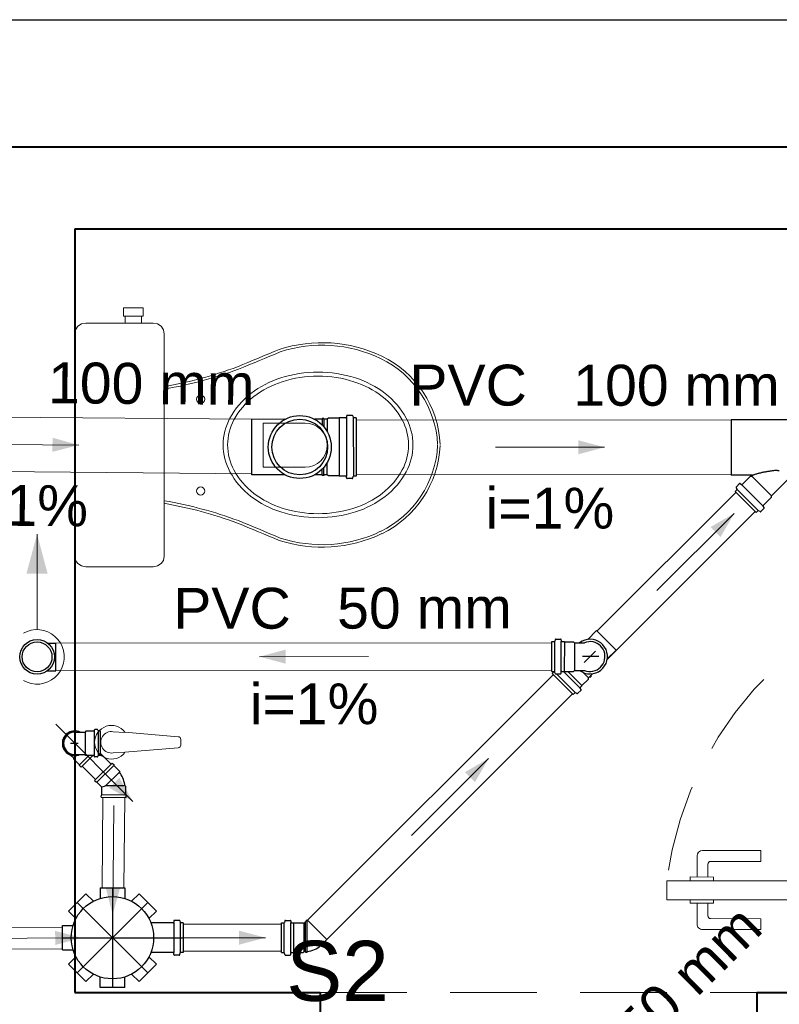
# Model space of a CAD drawing. Header units: millimetres. Extents: x 53 to 3943, y 29 to 3483.
# Tile 39 of 52: x 3870.58 to 3873.36, y 3467.32 to 3470.93. Entities that reach past the tile are written whole.
import ezdxf

# ---------------------------------------------------------------- set-up
doc = ezdxf.new("R2010")
doc.units = ezdxf.units.MM
doc.header["$MEASUREMENT"] = 0
doc.linetypes.add('DASHDOT', pattern=[2.54, 1.27, -0.635, 0, -0.635])
doc.linetypes.add('HIDDEN2', pattern=[0.47625, 0.3175, -0.15875])
for name, color, linetype, lineweight in [('CV-Condutos', 1, 'Continuous', 5), ('CV-Sentido conduto', 9, 'Continuous', 5), ('CV-Textos conduto', 7, 'Continuous', 5), ('DI-Detalhes', 1, 'Continuous', 30), ('MB_ALVENARIA', 7, 'Continuous', 40), ('MB_ESQUADRIA', 7, 'Continuous', 5), ('MB_MOBILIÁRIO', 8, 'Continuous', 13), ('Textos', 7, 'Continuous', 5), ('TQ-Condutos', 3, 'Continuous', 5), ('TQ-Sentido conduto', 9, 'Continuous', 5), ('TQ-Textos conduto', 7, 'Continuous', 5)]:
    doc.layers.add(name, color=color, linetype=linetype, lineweight=lineweight)
doc.layers.add('Simbolos', color=5, linetype='Continuous')
doc.layers.add('Simbolos_int', color=2, linetype='Continuous')
doc.styles.add('Arial', font='txt')

msp = doc.modelspace()

# ---------------------------------------------------------------- hatches: boundary and pattern name
at = {"layer": 'CV-Condutos', "linetype": 'Continuous'}
msp.add_hatch(color=256, dxfattribs=at).paths.add_polyline_path([(3870.642, 3469.0463), (3870.6031, 3468.9014), (3870.6808, 3468.9014)])
at = {"layer": 'CV-Sentido conduto', "linetype": 'Continuous'}
msp.add_hatch(color=256, dxfattribs=at).paths.add_polyline_path([(3871.4572, 3468.597), (3871.5538, 3468.5712), (3871.5538, 3468.623)])
at = {"layer": 'TQ-Sentido conduto', "linetype": 'Continuous'}
for points in [[(3870.7951, 3469.373), (3870.6988, 3469.3997), (3870.6983, 3469.348)], [(3872.7223, 3469.3647), (3872.6257, 3469.3906), (3872.6257, 3469.3389)], [(3873.1976, 3469.1224), (3873.1109, 3469.0724), (3873.1475, 3469.0358)], [(3872.2974, 3468.2238), (3872.2107, 3468.1739), (3872.2473, 3468.1372)], [(3870.9934, 3468.0663), (3870.9434, 3468.1529), (3870.9068, 3468.1163)], [(3870.9192, 3467.6514), (3870.946, 3467.7478), (3870.8942, 3467.7482)], [(3870.805, 3467.5662), (3870.7083, 3467.5916), (3870.7086, 3467.5399)], [(3871.4788, 3467.5668), (3871.3823, 3467.5927), (3871.3823, 3467.541)]]:
    msp.add_hatch(color=256, dxfattribs=at).paths.add_polyline_path(points)

# ---------------------------------------------------------------- linework, layer by layer
at = {"layer": 'CV-Condutos'}
for p, q in [((3872.5294, 3468.648), (3870.7106, 3468.6464)), ((3872.5293, 3468.548), (3870.7106, 3468.5464))]:
    msp.add_line(p, q, dxfattribs=at)
for points in [[(3870.642, 3468.6963), (3870.642, 3469.0463)], [(3870.592, 3468.5097), (3870.6059, 3468.503), (3870.6208, 3468.4986), (3870.6361, 3468.4965), (3870.6516, 3468.4968), (3870.6669, 3468.4995), (3870.6816, 3468.5045), (3870.6953, 3468.5117), (3870.7077, 3468.521), (3870.7186, 3468.532), (3870.7276, 3468.5446), (3870.7345, 3468.5585), (3870.7393, 3468.5732), (3870.7417, 3468.5885), (3870.7417, 3468.604), (3870.7393, 3468.6194), (3870.7345, 3468.6341), (3870.7276, 3468.648), (3870.7186, 3468.6606), (3870.7077, 3468.6716), (3870.6953, 3468.6809), (3870.6816, 3468.6881), (3870.6669, 3468.6931), (3870.6516, 3468.6958), (3870.6361, 3468.6961), (3870.6208, 3468.694), (3870.6059, 3468.6896), (3870.592, 3468.6829)]]:
    msp.add_lwpolyline(points, dxfattribs=at)
at = {"layer": 'CV-Sentido conduto'}
msp.add_lwpolyline([(3871.8572, 3468.5974), (3871.4572, 3468.597)], dxfattribs=at)
at = {"layer": 'DI-Detalhes'}
msp.add_lwpolyline([(3866.2815, 3470.9324), (3877.2057, 3470.9324), (3877.2057, 3467.2221), (3866.2815, 3467.2221), (3866.2815, 3470.9324)], dxfattribs=at)
at = {"layer": 'MB_ALVENARIA'}
for points in [[(3868.6803, 3470.4657), (3874.1803, 3470.4657)], [(3870.7803, 3470.1657), (3874.1803, 3470.1657)], [(3870.7803, 3470.1657), (3870.7803, 3467.3657)], [(3870.7803, 3467.3657), (3871.6803, 3467.3657)], [(3871.6803, 3467.3657), (3871.6803, 3467.0657)], [(3873.2803, 3467.3657), (3874.1803, 3467.3657)], [(3873.2803, 3467.3657), (3873.2803, 3467.0657)]]:
    msp.add_lwpolyline(points, dxfattribs=at)
at = {"layer": 'MB_ESQUADRIA'}
for p, q in [((3873.0613, 3467.7893), (3873.0613, 3467.8665)), ((3873.0613, 3467.7893), (3873.0613, 3467.8665)), ((3873.0813, 3467.8865), (3873.2953, 3467.8864)), ((3873.0813, 3467.8865), (3873.2953, 3467.8864)), ((3873.2953, 3467.8864), (3873.2953, 3467.8464)), ((3873.2953, 3467.8864), (3873.2953, 3467.8464)), ((3873.1013, 3467.8365), (3873.1013, 3467.7892)), ((3873.1013, 3467.8365), (3873.1013, 3467.7892)), ((3873.2953, 3467.8464), (3873.1113, 3467.8465)), ((3873.2953, 3467.8464), (3873.1113, 3467.8465)), ((3873.0361, 3467.7766), (3873.0361, 3467.7893)), ((3873.0361, 3467.7893), (3873.1214, 3467.7892)), ((3873.0361, 3467.7766), (3873.0361, 3467.7893)), ((3873.0361, 3467.7893), (3873.1214, 3467.7892)), ((3873.1214, 3467.7892), (3873.1214, 3467.7765)), ((3873.1214, 3467.7892), (3873.1214, 3467.7765)), ((3873.0361, 3467.7066), (3873.0361, 3467.6939)), ((3873.0361, 3467.7066), (3873.0361, 3467.6939)), ((3873.0361, 3467.6939), (3873.1214, 3467.6938)), ((3873.0361, 3467.6939), (3873.1214, 3467.6938)), ((3873.0612, 3467.6939), (3873.0612, 3467.6166)), ((3873.0612, 3467.6939), (3873.0612, 3467.6166)), ((3873.1012, 3467.6466), (3873.1012, 3467.6938)), ((3873.1012, 3467.6466), (3873.1012, 3467.6938)), ((3873.1214, 3467.6938), (3873.1214, 3467.7065)), ((3873.1214, 3467.6938), (3873.1214, 3467.7065)), ((3873.2952, 3467.6365), (3873.1112, 3467.6366)), ((3873.2952, 3467.6365), (3873.1112, 3467.6366)), ((3873.2952, 3467.5965), (3873.2952, 3467.6365)), ((3873.2952, 3467.5965), (3873.2952, 3467.6365)), ((3873.0812, 3467.5966), (3873.2952, 3467.5965)), ((3873.0812, 3467.5966), (3873.2952, 3467.5965))]:
    msp.add_line(p, q, dxfattribs=at)
msp.add_lwpolyline([(3872.9503, 3467.7758), (3874.1503, 3467.7757), (3874.1503, 3467.7057), (3872.9503, 3467.7058), (3872.9503, 3467.7758)], dxfattribs=at)
at = {"layer": 'MB_ESQUADRIA', "linetype": 'HIDDEN2'}
msp.add_lwpolyline([(3871.6803, 3467.3657), (3873.2803, 3467.3657)], dxfattribs=at)
msp.add_arc((3874.2372, 3467.6112), 1.2974, 93.8372, 172.7117, dxfattribs=at)
msp.add_arc((3874.2372, 3467.6112), 1.2974, 93.8372, 172.7117, dxfattribs=at)
at = {"layer": 'MB_ESQUADRIA'}
for centre, radius, start, end in [((3873.0813, 3467.8665), 0.02, 89.9681, 179.9681), ((3873.0813, 3467.8665), 0.02, 89.9681, 179.9681), ((3873.1113, 3467.8365), 0.01, 89.9681, 179.9681), ((3873.1113, 3467.8365), 0.01, 89.9681, 179.9681), ((3873.1112, 3467.6466), 0.01, 179.9681, 269.9681), ((3873.1112, 3467.6466), 0.01, 179.9681, 269.9681), ((3873.0812, 3467.6166), 0.02, 179.9681, 269.9681), ((3873.0812, 3467.6166), 0.02, 179.9681, 269.9681)]:
    msp.add_arc(centre, radius, start, end, dxfattribs=at)
at = {"layer": 'MB_MOBILIÁRIO'}
for p, q in [((3870.7803, 3469.78), (3870.7803, 3468.9654)), ((3870.921, 3468.3221), (3870.9636, 3468.3188)), ((3870.9642, 3468.3205), (3871.1595, 3468.3036)), ((3871.1687, 3468.2936), (3871.1687, 3468.2727)), ((3870.9637, 3468.2475), (3871.1595, 3468.2627)), ((3870.921, 3468.2442), (3870.9637, 3468.2475))]:
    msp.add_line(p, q, dxfattribs=at)
for points in [[(3871.0308, 3469.8458), (3871.0308, 3469.8759), (3870.995, 3469.8759), (3870.9592, 3469.8759), (3870.9592, 3469.8458), (3870.965, 3469.8458), (3870.965, 3469.8201)], [(3870.965, 3469.8458), (3871.0251, 3469.8458)], [(3871.0251, 3469.8458), (3871.0251, 3469.8201)], [(3871.0308, 3469.8458), (3871.0251, 3469.8458)], [(3870.7803, 3469.78), (3870.7803, 3469.78), (3870.7832, 3469.7957), (3870.7917, 3469.8086), (3870.8046, 3469.8172), (3870.8204, 3469.8201), (3871.0681, 3469.8201), (3871.0681, 3469.8201), (3871.0838, 3469.8172), (3871.0967, 3469.8086), (3871.1053, 3469.7957), (3871.1081, 3469.78), (3871.1081, 3469.3734)], [(3871.1096, 3469.5781), (3871.1096, 3469.5781), (3871.1081, 3469.5777)], [(3871.625, 3469.4536), (3871.4704, 3469.4536), (3871.4704, 3469.372)], [(3870.7803, 3468.9654), (3870.7803, 3468.9654), (3870.7832, 3468.9496), (3870.7917, 3468.9382), (3870.8046, 3468.9296), (3870.8204, 3468.9267), (3871.0681, 3468.9267), (3871.0681, 3468.9267), (3871.0838, 3468.9296), (3871.0967, 3468.9382), (3871.1053, 3468.9496), (3871.1081, 3468.9654), (3871.1081, 3469.3734)], [(3871.625, 3469.2918), (3871.4704, 3469.2918), (3871.4704, 3469.3734)], [(3871.1096, 3469.1687), (3871.1096, 3469.1687), (3871.1081, 3469.169)]]:
    msp.add_lwpolyline(points, dxfattribs=at)
for points in [[(3871.3243, 3469.3734, -0.124451), (3871.3492, 3469.4716), (3871.3492, 3469.4716, -0.105729), (3871.4262, 3469.562), (3871.4262, 3469.562, -0.086876), (3871.5353, 3469.6189), (3871.5353, 3469.6189, -0.077041), (3871.6722, 3469.6402), (3871.6722, 3469.6402, -0.077041), (3871.8091, 3469.6189), (3871.8091, 3469.6189, -0.086876), (3871.9182, 3469.562), (3871.9182, 3469.562, -0.105729), (3871.9953, 3469.4716), (3871.9953, 3469.4716, -0.124451), (3872.0201, 3469.3734), (3872.0201, 3469.3734, -0.124451), (3871.9953, 3469.2751), (3871.9953, 3469.2751, -0.105729), (3871.9182, 3469.1847), (3871.9182, 3469.1847, -0.086876), (3871.8091, 3469.1278), (3871.8091, 3469.1278, -0.077041), (3871.6722, 3469.1066), (3871.6722, 3469.1066, -0.077041), (3871.5353, 3469.1278), (3871.5353, 3469.1278, -0.086876), (3871.4262, 3469.1847), (3871.4262, 3469.1847, -0.105729), (3871.3492, 3469.2751), (3871.3492, 3469.2751, -0.124451), (3871.3243, 3469.3734), (3871.3243, 3469.3734)], [(3871.3406, 3469.3734, -0.124451), (3871.3638, 3469.4652), (3871.3638, 3469.4652, -0.105729), (3871.4368, 3469.5509), (3871.4368, 3469.5509, -0.086876), (3871.5409, 3469.6052), (3871.5409, 3469.6052, -0.077041), (3871.6722, 3469.6255), (3871.6722, 3469.6255, -0.077041), (3871.8036, 3469.6052), (3871.8036, 3469.6052, -0.086876), (3871.9076, 3469.5509), (3871.9076, 3469.5509, -0.105729), (3871.9806, 3469.4652), (3871.9806, 3469.4652, -0.124451), (3872.0039, 3469.3734), (3872.0039, 3469.3734, -0.124451), (3871.9806, 3469.2815), (3871.9806, 3469.2815, -0.105729), (3871.9076, 3469.1959), (3871.9076, 3469.1959, -0.086876), (3871.8036, 3469.1416), (3871.8036, 3469.1416, -0.077041), (3871.6722, 3469.1212), (3871.6722, 3469.1212, -0.077041), (3871.5409, 3469.1416), (3871.5409, 3469.1416, -0.086876), (3871.4368, 3469.1959), (3871.4368, 3469.1959, -0.105729), (3871.3638, 3469.2815), (3871.3638, 3469.2815, -0.124451), (3871.3406, 3469.3734), (3871.3406, 3469.3734)]]:
    msp.add_lwpolyline(points, format="xyb", dxfattribs=at)
for centre in [(3871.242, 3469.5409), (3871.242, 3469.2044)]:
    msp.add_circle(centre, 0.015, dxfattribs=at)
for centre, radius, start, end in [((3871.6866, 3469.2384), 0.5098, 64.5542, 107.9096), ((3871.687, 3469.2458), 0.4934, 64.2375, 108.133), ((3849.303, 3522.9987), 57.726, 292.481676, 292.646204), ((3850.5006, 3520.1225), 54.6199, 292.47426, 292.64856), ((3871.7406, 3469.3568), 0.3702, 2.7919, 64.2375), ((3871.7406, 3469.3568), 0.3797, 2.7919, 64.2375), ((3870.8474, 3471.0902), 1.5251, 279.837, 290.3091), ((3870.8474, 3471.0902), 1.5346, 279.837, 290.3091), ((3871.625, 3469.3727), 0.0809, 270, 90), ((3871.7406, 3469.39), 0.3702, 295.7625, 357.2081), ((3871.7406, 3469.39), 0.3797, 295.7625, 357.2081), ((3870.8474, 3467.6566), 1.5251, 69.6909, 80.163), ((3870.8474, 3467.6566), 1.5346, 69.6909, 80.163), ((3849.303, 3415.748), 57.726, 67.353796, 67.518324), ((3850.5006, 3418.6242), 54.6199, 67.35144, 67.52574), ((3871.687, 3469.501), 0.4934, 251.867, 295.7625), ((3871.6866, 3469.5084), 0.5098, 252.0904, 295.4458), ((3870.9149, 3468.2832), 0.0618, 37.1379, 322.8621), ((3870.9149, 3468.2831), 0.0394, 81.1075, 278.8925), ((3871.1587, 3468.2936), 0.01, 0, 85.5537), ((3871.1587, 3468.2727), 0.01, 274.4463, 0)]:
    msp.add_arc(centre, radius, start, end, dxfattribs=at)
at = {"layer": 'Simbolos'}
for p, q in [((3871.5504, 3469.4673), (3871.4297, 3469.4672)), ((3871.6867, 3469.4674), (3871.6594, 3469.4674)), ((3871.6867, 3469.4674), (3871.6869, 3469.4704)), ((3871.6928, 3469.4704), (3871.6869, 3469.4704)), ((3871.6931, 3469.4674), (3871.6928, 3469.4704)), ((3871.7055, 3469.4674), (3871.6931, 3469.4674)), ((3871.7098, 3469.4718), (3871.7055, 3469.4674)), ((3871.7493, 3469.4719), (3871.7098, 3469.4718)), ((3871.7498, 3469.4724), (3871.7493, 3469.4719)), ((3871.774, 3469.4724), (3871.7498, 3469.4724)), ((3871.7764, 3469.4794), (3871.776, 3469.4742)), ((3871.7973, 3469.4812), (3871.7784, 3469.4812)), ((3871.7993, 3469.4797), (3871.8008, 3469.4739)), ((3871.8117, 3469.4724), (3871.8028, 3469.4724)), ((3871.8117, 3469.4724), (3871.8119, 3469.2594)), ((3873.4903, 3469.4656), (3873.1865, 3469.4656)), ((3873.1865, 3469.4656), (3873.1865, 3469.2624)), ((3871.5505, 3469.2641), (3871.4299, 3469.264)), ((3871.6868, 3469.2642), (3871.6596, 3469.2642)), ((3871.6868, 3469.2642), (3871.6871, 3469.2612)), ((3871.693, 3469.2612), (3871.6871, 3469.2612)), ((3871.6932, 3469.2642), (3871.693, 3469.2612)), ((3871.7056, 3469.2642), (3871.6932, 3469.2642)), ((3871.71, 3469.2598), (3871.7056, 3469.2642)), ((3871.7495, 3469.2599), (3871.71, 3469.2598)), ((3871.75, 3469.2594), (3871.7495, 3469.2599)), ((3871.7742, 3469.2594), (3871.75, 3469.2594)), ((3871.7767, 3469.2524), (3871.7762, 3469.2576)), ((3871.7976, 3469.2506), (3871.7787, 3469.2506)), ((3871.7995, 3469.2521), (3871.801, 3469.2579)), ((3871.8119, 3469.2594), (3871.803, 3469.2594)), ((3873.2615, 3469.2624), (3873.1865, 3469.2624)), ((3873.2049, 3469.2191), (3873.2173, 3469.2315)), ((3873.22, 3469.2317), (3873.224, 3469.2283)), ((3873.2267, 3469.2284), (3873.2571, 3469.2588)), ((3873.2571, 3469.2588), (3873.2627, 3469.2588)), ((3873.2627, 3469.2588), (3873.2629, 3469.259)), ((3873.3344, 3469.1871), (3873.4092, 3469.2618)), ((3873.2011, 3469.2028), (3873.2073, 3469.209)), ((3873.2785, 3469.1255), (3873.2011, 3469.2028)), ((3873.2045, 3469.2167), (3873.2076, 3469.2114)), ((3873.304, 3469.151), (3873.3344, 3469.1814)), ((3873.3344, 3469.1814), (3873.3344, 3469.1871)), ((3873.2785, 3469.1255), (3873.2847, 3469.1316)), ((3873.2924, 3469.1289), (3873.2871, 3469.132)), ((3873.2948, 3469.1292), (3873.3072, 3469.1416)), ((3873.3073, 3469.1443), (3873.3039, 3469.1483)), ((3872.6607, 3468.6605), (3872.6928, 3468.6926)), ((3872.5416, 3468.6598), (3872.54, 3468.6538)), ((3872.5435, 3468.6612), (3872.5611, 3468.6612)), ((3872.5631, 3468.6594), (3872.5635, 3468.6542)), ((3870.6804, 3468.647), (3870.7106, 3468.647)), ((3872.5293, 3468.543), (3872.5294, 3468.6524)), ((3872.5294, 3468.6524), (3872.5381, 3468.6524)), ((3872.5655, 3468.6523), (3872.5749, 3468.6523)), ((3872.5749, 3468.6523), (3872.5753, 3468.6519)), ((3872.5753, 3468.6519), (3872.6089, 3468.6519)), ((3872.6089, 3468.6519), (3872.6125, 3468.6483)), ((3872.6125, 3468.6483), (3872.6488, 3468.6483)), ((3872.7323, 3468.5888), (3872.7644, 3468.6209)), ((3870.6804, 3468.5456), (3870.7106, 3468.5456)), ((3872.6088, 3468.5433), (3872.6124, 3468.5469)), ((3872.6124, 3468.5469), (3872.6487, 3468.5469)), ((3872.5293, 3468.543), (3872.538, 3468.543)), ((3872.53, 3468.5358), (3872.5362, 3468.5419)), ((3872.6073, 3468.4584), (3872.53, 3468.5358)), ((3872.5415, 3468.5355), (3872.5399, 3468.5415)), ((3872.5434, 3468.5341), (3872.5609, 3468.534)), ((3872.5629, 3468.5359), (3872.5634, 3468.5411)), ((3872.5654, 3468.5429), (3872.5748, 3468.5429)), ((3872.5748, 3468.5429), (3872.5752, 3468.5433)), ((3872.5752, 3468.5433), (3872.6088, 3468.5433)), ((3872.6395, 3468.4911), (3872.6633, 3468.5148)), ((3872.6633, 3468.5199), (3872.678, 3468.5345)), ((3872.6633, 3468.5148), (3872.6633, 3468.5199)), ((3872.667, 3468.5236), (3872.6693, 3468.5216)), ((3872.6693, 3468.5216), (3872.6734, 3468.5258)), ((3872.6715, 3468.5281), (3872.6734, 3468.5258)), ((3872.6236, 3468.4621), (3872.636, 3468.4744)), ((3872.6362, 3468.4771), (3872.6328, 3468.4812)), ((3872.6329, 3468.4839), (3872.6395, 3468.4905)), ((3872.6395, 3468.4905), (3872.6395, 3468.4911)), ((3872.6073, 3468.4584), (3872.6135, 3468.4645)), ((3872.6212, 3468.4617), (3872.6159, 3468.4648)), ((3870.8634, 3468.3295), (3870.8538, 3468.3295)), ((3870.7803, 3468.3206), (3870.7998, 3468.3206)), ((3870.7998, 3468.3206), (3870.8184, 3468.3206)), ((3870.8213, 3468.3235), (3870.8184, 3468.3206)), ((3870.8497, 3468.3235), (3870.8213, 3468.3235)), ((3870.8519, 3468.3277), (3870.8516, 3468.3253)), ((3870.8654, 3468.328), (3870.8661, 3468.325)), ((3870.8743, 3468.3235), (3870.8681, 3468.3235)), ((3870.8743, 3468.2353), (3870.8743, 3468.3235)), ((3870.765, 3468.2364), (3870.7763, 3468.2251)), ((3870.7763, 3468.2217), (3870.7763, 3468.2251)), ((3870.7975, 3468.2005), (3870.7763, 3468.2217)), ((3870.7803, 3468.2382), (3870.7998, 3468.2382)), ((3870.7998, 3468.2382), (3870.8184, 3468.2382)), ((3870.8032, 3468.192), (3870.8465, 3468.2353)), ((3870.8213, 3468.2353), (3870.8184, 3468.2382)), ((3870.8497, 3468.2353), (3870.8213, 3468.2353)), ((3870.8519, 3468.2311), (3870.8517, 3468.2335)), ((3870.8634, 3468.2293), (3870.8538, 3468.2293)), ((3870.8653, 3468.2308), (3870.8661, 3468.2338)), ((3870.8743, 3468.2353), (3870.8681, 3468.2353)), ((3870.7976, 3468.1976), (3870.7975, 3468.2005)), ((3870.8032, 3468.192), (3870.7976, 3468.1976)), ((3870.8527, 3468.1433), (3870.9178, 3468.2071)), ((3870.9178, 3468.2071), (3870.9234, 3468.2014)), ((3870.9234, 3468.2014), (3870.9233, 3468.1986)), ((3870.9233, 3468.1986), (3870.9443, 3468.1772)), ((3870.9443, 3468.1772), (3870.9443, 3468.1738)), ((3870.8527, 3468.1433), (3870.8583, 3468.1376)), ((3870.8583, 3468.1376), (3870.8611, 3468.1375)), ((3870.8611, 3468.1375), (3870.88, 3468.1183)), ((3870.8797, 3468.0914), (3870.88, 3468.1183)), ((3870.9672, 3468.1205), (3870.9648, 3468.123)), ((3870.9669, 3468.0906), (3870.9672, 3468.1205)), ((3870.8776, 3468.0814), (3870.8777, 3468.0894)), ((3870.8776, 3468.0814), (3870.9688, 3468.0805)), ((3870.8777, 3468.0894), (3870.8797, 3468.0914)), ((3870.9689, 3468.0885), (3870.9669, 3468.0906)), ((3870.9688, 3468.0805), (3870.9689, 3468.0885)), ((3870.7572, 3467.6644), (3870.8209, 3467.7281)), ((3870.8209, 3467.7281), (3870.8483, 3467.7006)), ((3870.8734, 3467.7498), (3870.8734, 3467.711)), ((3870.8734, 3467.7498), (3870.9634, 3467.7498)), ((3870.9634, 3467.7498), (3870.9634, 3467.711)), ((3871.016, 3467.7281), (3870.9885, 3467.7006)), ((3871.016, 3467.7281), (3871.0797, 3467.6644)), ((3870.7572, 3467.6644), (3870.7847, 3467.6369)), ((3871.0797, 3467.6644), (3871.0522, 3467.6369)), ((3870.7354, 3467.5218), (3870.7354, 3467.6118)), ((3870.7354, 3467.6118), (3870.7743, 3467.6118)), ((3871.1413, 3467.6215), (3871.0592, 3467.6215)), ((3871.1438, 3467.6286), (3871.1433, 3467.6234)), ((3871.1633, 3467.6304), (3871.1458, 3467.6304)), ((3871.1652, 3467.629), (3871.1668, 3467.623)), ((3871.1774, 3467.6215), (3871.1687, 3467.6215)), ((3871.1774, 3467.6215), (3871.1774, 3467.5121)), ((3871.538, 3467.5121), (3871.538, 3467.6215)), ((3871.538, 3467.6215), (3871.5467, 3467.6215)), ((3871.5503, 3467.629), (3871.5487, 3467.623)), ((3871.5522, 3467.6304), (3871.5697, 3467.6304)), ((3871.5717, 3467.6286), (3871.5722, 3467.6234)), ((3871.5742, 3467.6215), (3871.5835, 3467.6215)), ((3871.5835, 3467.6215), (3871.5839, 3467.6211)), ((3871.5839, 3467.6211), (3871.6175, 3467.6211)), ((3871.6175, 3467.6211), (3871.6183, 3467.6204)), ((3871.6211, 3467.6204), (3871.6325, 3467.6318)), ((3871.6866, 3467.5425), (3871.7042, 3467.5601)), ((3870.7354, 3467.5218), (3870.7743, 3467.5218)), ((3871.1413, 3467.5121), (3871.0592, 3467.5121)), ((3871.1438, 3467.5051), (3871.1433, 3467.5103)), ((3871.1633, 3467.5032), (3871.1458, 3467.5032)), ((3871.1652, 3467.5047), (3871.1668, 3467.5107)), ((3871.1774, 3467.5121), (3871.1687, 3467.5121)), ((3871.538, 3467.5121), (3871.5467, 3467.5121)), ((3871.5503, 3467.5047), (3871.5487, 3467.5107)), ((3871.5522, 3467.5032), (3871.5697, 3467.5032)), ((3871.5717, 3467.5051), (3871.5722, 3467.5103)), ((3871.5742, 3467.5121), (3871.5835, 3467.5121)), ((3871.5835, 3467.5121), (3871.5839, 3467.5125)), ((3871.5839, 3467.5125), (3871.6175, 3467.5125)), ((3871.6175, 3467.5125), (3871.6211, 3467.5161)), ((3871.6211, 3467.5161), (3871.6263, 3467.5161)), ((3871.6263, 3467.5161), (3871.6266, 3467.5131)), ((3871.6266, 3467.5131), (3871.6325, 3467.5131)), ((3871.6327, 3467.5161), (3871.6325, 3467.5131)), ((3870.7572, 3467.4693), (3870.7847, 3467.4967)), ((3870.8209, 3467.4056), (3870.7572, 3467.4693)), ((3871.0797, 3467.4693), (3871.016, 3467.4056)), ((3871.0797, 3467.4693), (3871.0522, 3467.4967)), ((3870.8209, 3467.4056), (3870.8483, 3467.4331)), ((3871.016, 3467.4056), (3870.9885, 3467.4331)), ((3870.8734, 3467.3838), (3870.8734, 3467.4227)), ((3870.9634, 3467.3838), (3870.9634, 3467.4227)), ((3870.9634, 3467.3838), (3870.8734, 3467.3838))]:
    msp.add_line(p, q, dxfattribs=at)
for points in [[(3871.774, 3469.4724), (3871.7743, 3469.4724), (3871.7747, 3469.4725), (3871.775, 3469.4726), (3871.7752, 3469.4728), (3871.7755, 3469.473), (3871.7757, 3469.4733), (3871.7758, 3469.4736), (3871.7759, 3469.4739), (3871.776, 3469.4742)], [(3871.7784, 3469.4812), (3871.7781, 3469.4812), (3871.7778, 3469.4811), (3871.7775, 3469.4809), (3871.7772, 3469.4808), (3871.777, 3469.4805), (3871.7768, 3469.4803), (3871.7766, 3469.48), (3871.7765, 3469.4797), (3871.7764, 3469.4794)], [(3871.7993, 3469.4797), (3871.7992, 3469.48), (3871.799, 3469.4803), (3871.7989, 3469.4805), (3871.7987, 3469.4807), (3871.7984, 3469.4809), (3871.7982, 3469.481), (3871.7979, 3469.4811), (3871.7976, 3469.4812), (3871.7973, 3469.4812)], [(3871.8009, 3469.4739), (3871.801, 3469.4736), (3871.8011, 3469.4734), (3871.8013, 3469.4731), (3871.8015, 3469.4729), (3871.8017, 3469.4727), (3871.8019, 3469.4726), (3871.8022, 3469.4725), (3871.8025, 3469.4724), (3871.8028, 3469.4724)], [(3871.7762, 3469.2576), (3871.7761, 3469.2579), (3871.776, 3469.2582), (3871.7759, 3469.2585), (3871.7757, 3469.2587), (3871.7754, 3469.259), (3871.7752, 3469.2591), (3871.7749, 3469.2593), (3871.7745, 3469.2594), (3871.7742, 3469.2594)], [(3871.7767, 3469.2524), (3871.7767, 3469.2521), (3871.7768, 3469.2518), (3871.777, 3469.2515), (3871.7772, 3469.2512), (3871.7774, 3469.251), (3871.7777, 3469.2508), (3871.778, 3469.2507), (3871.7783, 3469.2506), (3871.7787, 3469.2506)], [(3871.7976, 3469.2506), (3871.7978, 3469.2506), (3871.7981, 3469.2507), (3871.7984, 3469.2508), (3871.7987, 3469.2509), (3871.7989, 3469.2511), (3871.7991, 3469.2513), (3871.7993, 3469.2516), (3871.7994, 3469.2518), (3871.7995, 3469.2521)], [(3871.803, 3469.2594), (3871.8027, 3469.2594), (3871.8024, 3469.2593), (3871.8021, 3469.2592), (3871.8019, 3469.2591), (3871.8017, 3469.2589), (3871.8015, 3469.2587), (3871.8013, 3469.2585), (3871.8012, 3469.2582), (3871.8011, 3469.2579)], [(3873.22, 3469.2317), (3873.2197, 3469.2318), (3873.2194, 3469.232), (3873.2191, 3469.2321), (3873.2187, 3469.2321), (3873.2184, 3469.2321), (3873.2181, 3469.232), (3873.2178, 3469.2319), (3873.2175, 3469.2318), (3873.2173, 3469.2315)], [(3873.263, 3469.259), (3873.2631, 3469.2592), (3873.2633, 3469.2594), (3873.2634, 3469.2596), (3873.2635, 3469.2599), (3873.2635, 3469.2601), (3873.2635, 3469.2604), (3873.2635, 3469.2607), (3873.2635, 3469.2609), (3873.2634, 3469.2612), (3873.2633, 3469.2614), (3873.2631, 3469.2616), (3873.263, 3469.2618), (3873.2628, 3469.262), (3873.2625, 3469.2621), (3873.2623, 3469.2623), (3873.2621, 3469.2623), (3873.2618, 3469.2624), (3873.2615, 3469.2624)], [(3873.2049, 3469.2191), (3873.2047, 3469.2189), (3873.2045, 3469.2187), (3873.2044, 3469.2184), (3873.2043, 3469.2181), (3873.2043, 3469.2178), (3873.2043, 3469.2176), (3873.2043, 3469.2173), (3873.2044, 3469.217), (3873.2046, 3469.2167)], [(3873.2073, 3469.209), (3873.2075, 3469.2092), (3873.2076, 3469.2095), (3873.2078, 3469.2097), (3873.2078, 3469.21), (3873.2079, 3469.2103), (3873.2079, 3469.2106), (3873.2078, 3469.2109), (3873.2077, 3469.2111), (3873.2076, 3469.2114)], [(3873.224, 3469.2283), (3873.2243, 3469.2281), (3873.2246, 3469.2279), (3873.2249, 3469.2278), (3873.2252, 3469.2278), (3873.2255, 3469.2278), (3873.2259, 3469.2279), (3873.2262, 3469.228), (3873.2264, 3469.2282), (3873.2267, 3469.2284)], [(3873.2871, 3469.132), (3873.2868, 3469.1321), (3873.2865, 3469.1322), (3873.2862, 3469.1322), (3873.2859, 3469.1322), (3873.2857, 3469.1322), (3873.2854, 3469.1321), (3873.2851, 3469.132), (3873.2849, 3469.1318), (3873.2847, 3469.1316)], [(3873.2924, 3469.1289), (3873.2926, 3469.1288), (3873.2929, 3469.1287), (3873.2932, 3469.1286), (3873.2935, 3469.1286), (3873.2938, 3469.1287), (3873.2941, 3469.1287), (3873.2943, 3469.1289), (3873.2946, 3469.129), (3873.2948, 3469.1292)], [(3873.3041, 3469.151), (3873.3038, 3469.1508), (3873.3037, 3469.1505), (3873.3035, 3469.1502), (3873.3035, 3469.1499), (3873.3035, 3469.1495), (3873.3035, 3469.1492), (3873.3036, 3469.1489), (3873.3037, 3469.1486), (3873.3039, 3469.1483)], [(3873.3072, 3469.1416), (3873.3074, 3469.1418), (3873.3076, 3469.1421), (3873.3077, 3469.1424), (3873.3078, 3469.1428), (3873.3078, 3469.1431), (3873.3077, 3469.1434), (3873.3077, 3469.1437), (3873.3075, 3469.144), (3873.3073, 3469.1443)], [(3872.5381, 3468.6524), (3872.5384, 3468.6524), (3872.5386, 3468.6524), (3872.5389, 3468.6526), (3872.5392, 3468.6527), (3872.5394, 3468.6529), (3872.5396, 3468.6531), (3872.5398, 3468.6533), (3872.5399, 3468.6536), (3872.54, 3468.6538)], [(3872.5435, 3468.6613), (3872.5432, 3468.6612), (3872.543, 3468.6612), (3872.5427, 3468.6611), (3872.5424, 3468.6609), (3872.5422, 3468.6607), (3872.542, 3468.6605), (3872.5418, 3468.6603), (3872.5417, 3468.66), (3872.5416, 3468.6598)], [(3872.5631, 3468.6594), (3872.563, 3468.6597), (3872.5629, 3468.66), (3872.5627, 3468.6603), (3872.5625, 3468.6606), (3872.5623, 3468.6608), (3872.562, 3468.661), (3872.5617, 3468.6611), (3872.5614, 3468.6612), (3872.5611, 3468.6612)], [(3872.5635, 3468.6542), (3872.5636, 3468.6538), (3872.5637, 3468.6535), (3872.5638, 3468.6532), (3872.564, 3468.653), (3872.5643, 3468.6527), (3872.5645, 3468.6526), (3872.5648, 3468.6524), (3872.5652, 3468.6524), (3872.5655, 3468.6523)], [(3872.6488, 3468.5469), (3872.6563, 3468.5444), (3872.6641, 3468.5431), (3872.672, 3468.5429), (3872.6799, 3468.5439), (3872.6875, 3468.546), (3872.6948, 3468.5491), (3872.7015, 3468.5533), (3872.7075, 3468.5584), (3872.7128, 3468.5643), (3872.7171, 3468.5709), (3872.7205, 3468.5781), (3872.7227, 3468.5857), (3872.7239, 3468.5935), (3872.7239, 3468.6015), (3872.7228, 3468.6093), (3872.7205, 3468.6169), (3872.7172, 3468.6241), (3872.7128, 3468.6307), (3872.7076, 3468.6366), (3872.7016, 3468.6417), (3872.6948, 3468.6459), (3872.6876, 3468.6491), (3872.68, 3468.6512), (3872.6721, 3468.6522), (3872.6642, 3468.652), (3872.6564, 3468.6507), (3872.6488, 3468.6483)], [(3872.5362, 3468.5419), (3872.5363, 3468.542), (3872.5364, 3468.5421), (3872.5364, 3468.5422), (3872.5365, 3468.5423), (3872.5366, 3468.5425), (3872.5366, 3468.5426), (3872.5367, 3468.5427), (3872.5367, 3468.5428), (3872.5367, 3468.543)], [(3872.5399, 3468.5415), (3872.5398, 3468.5417), (3872.5397, 3468.542), (3872.5395, 3468.5422), (3872.5393, 3468.5424), (3872.5391, 3468.5426), (3872.5388, 3468.5428), (3872.5385, 3468.5429), (3872.5383, 3468.5429), (3872.538, 3468.5429)], [(3872.5415, 3468.5355), (3872.5416, 3468.5353), (3872.5417, 3468.535), (3872.5419, 3468.5348), (3872.5421, 3468.5346), (3872.5423, 3468.5344), (3872.5426, 3468.5342), (3872.5429, 3468.5341), (3872.5431, 3468.5341), (3872.5434, 3468.534)], [(3872.5609, 3468.534), (3872.5613, 3468.5341), (3872.5616, 3468.5342), (3872.5619, 3468.5343), (3872.5622, 3468.5345), (3872.5624, 3468.5347), (3872.5626, 3468.5349), (3872.5628, 3468.5352), (3872.5629, 3468.5355), (3872.5629, 3468.5359)], [(3872.5654, 3468.5429), (3872.5651, 3468.5429), (3872.5647, 3468.5428), (3872.5644, 3468.5427), (3872.5642, 3468.5425), (3872.5639, 3468.5423), (3872.5637, 3468.542), (3872.5636, 3468.5417), (3872.5635, 3468.5414), (3872.5634, 3468.5411)], [(3872.6329, 3468.4839), (3872.6327, 3468.4836), (3872.6325, 3468.4834), (3872.6324, 3468.4831), (3872.6323, 3468.4827), (3872.6323, 3468.4824), (3872.6324, 3468.4821), (3872.6324, 3468.4818), (3872.6326, 3468.4815), (3872.6328, 3468.4812)], [(3872.636, 3468.4744), (3872.6362, 3468.4747), (3872.6364, 3468.475), (3872.6365, 3468.4753), (3872.6366, 3468.4756), (3872.6366, 3468.4759), (3872.6366, 3468.4763), (3872.6365, 3468.4766), (3872.6363, 3468.4769), (3872.6362, 3468.4771)], [(3872.6159, 3468.4648), (3872.6156, 3468.465), (3872.6154, 3468.465), (3872.6151, 3468.4651), (3872.6148, 3468.4651), (3872.6145, 3468.4651), (3872.6142, 3468.465), (3872.6139, 3468.4649), (3872.6137, 3468.4647), (3872.6135, 3468.4645)], [(3872.6212, 3468.4618), (3872.6215, 3468.4616), (3872.6218, 3468.4615), (3872.622, 3468.4615), (3872.6223, 3468.4615), (3872.6226, 3468.4615), (3872.6229, 3468.4616), (3872.6232, 3468.4617), (3872.6234, 3468.4619), (3872.6236, 3468.4621)], [(3870.8538, 3468.3295), (3870.8535, 3468.3295), (3870.8532, 3468.3294), (3870.8529, 3468.3293), (3870.8526, 3468.3291), (3870.8524, 3468.3289), (3870.8522, 3468.3286), (3870.852, 3468.3283), (3870.8519, 3468.328), (3870.8519, 3468.3277)], [(3870.8653, 3468.328), (3870.8652, 3468.3283), (3870.8651, 3468.3285), (3870.8649, 3468.3288), (3870.8647, 3468.329), (3870.8645, 3468.3292), (3870.8642, 3468.3293), (3870.864, 3468.3294), (3870.8637, 3468.3295), (3870.8634, 3468.3295)], [(3870.7803, 3468.3206), (3870.7731, 3468.3199), (3870.7662, 3468.3181), (3870.7597, 3468.3151), (3870.7538, 3468.3109), (3870.7488, 3468.3059), (3870.7446, 3468.3), (3870.7416, 3468.2935), (3870.7397, 3468.2865), (3870.7391, 3468.2794), (3870.7397, 3468.2722), (3870.7416, 3468.2653), (3870.7446, 3468.2588), (3870.7488, 3468.2529), (3870.7538, 3468.2479), (3870.7597, 3468.2437), (3870.7662, 3468.2407), (3870.7731, 3468.2389), (3870.7803, 3468.2382)], [(3870.8497, 3468.3235), (3870.85, 3468.3235), (3870.8503, 3468.3236), (3870.8506, 3468.3237), (3870.8509, 3468.3239), (3870.8511, 3468.3241), (3870.8513, 3468.3244), (3870.8515, 3468.3247), (3870.8516, 3468.325), (3870.8517, 3468.3253)], [(3870.8662, 3468.325), (3870.8662, 3468.3247), (3870.8664, 3468.3245), (3870.8666, 3468.3242), (3870.8668, 3468.324), (3870.867, 3468.3238), (3870.8672, 3468.3237), (3870.8675, 3468.3236), (3870.8678, 3468.3235), (3870.8681, 3468.3235)], [(3870.8517, 3468.2335), (3870.8516, 3468.2338), (3870.8515, 3468.2341), (3870.8513, 3468.2344), (3870.8511, 3468.2347), (3870.8509, 3468.2349), (3870.8506, 3468.2351), (3870.8503, 3468.2352), (3870.85, 3468.2353), (3870.8497, 3468.2353)], [(3870.8519, 3468.2311), (3870.8519, 3468.2308), (3870.852, 3468.2305), (3870.8522, 3468.2302), (3870.8524, 3468.2299), (3870.8526, 3468.2297), (3870.8529, 3468.2295), (3870.8532, 3468.2294), (3870.8535, 3468.2293), (3870.8538, 3468.2293)], [(3870.8634, 3468.2293), (3870.8637, 3468.2293), (3870.864, 3468.2294), (3870.8642, 3468.2295), (3870.8645, 3468.2296), (3870.8647, 3468.2298), (3870.8649, 3468.23), (3870.8651, 3468.2303), (3870.8652, 3468.2305), (3870.8653, 3468.2308)], [(3870.8681, 3468.2353), (3870.8678, 3468.2353), (3870.8675, 3468.2352), (3870.8672, 3468.2351), (3870.867, 3468.235), (3870.8668, 3468.2348), (3870.8666, 3468.2346), (3870.8664, 3468.2343), (3870.8662, 3468.2341), (3870.8662, 3468.2338)], [(3870.9648, 3468.123), (3870.9638, 3468.129), (3870.9624, 3468.135), (3870.9607, 3468.1409), (3870.9587, 3468.1467), (3870.9564, 3468.1524), (3870.9538, 3468.158), (3870.9509, 3468.1634), (3870.9478, 3468.1687), (3870.9443, 3468.1738)], [(3871.1413, 3467.6215), (3871.1416, 3467.6216), (3871.1419, 3467.6216), (3871.1422, 3467.6218), (3871.1425, 3467.622), (3871.1428, 3467.6222), (3871.143, 3467.6224), (3871.1431, 3467.6227), (3871.1432, 3467.623), (3871.1433, 3467.6234)], [(3871.1458, 3467.6304), (3871.1454, 3467.6304), (3871.1451, 3467.6303), (3871.1448, 3467.6302), (3871.1445, 3467.63), (3871.1443, 3467.6298), (3871.1441, 3467.6295), (3871.1439, 3467.6292), (3871.1438, 3467.6289), (3871.1438, 3467.6286)], [(3871.1652, 3467.629), (3871.1651, 3467.6292), (3871.165, 3467.6295), (3871.1648, 3467.6297), (3871.1646, 3467.6299), (3871.1644, 3467.6301), (3871.1641, 3467.6303), (3871.1639, 3467.6304), (3871.1636, 3467.6304), (3871.1633, 3467.6304)], [(3871.1668, 3467.623), (3871.1669, 3467.6227), (3871.167, 3467.6225), (3871.1672, 3467.6223), (3871.1674, 3467.622), (3871.1676, 3467.6219), (3871.1679, 3467.6217), (3871.1682, 3467.6216), (3871.1685, 3467.6216), (3871.1687, 3467.6215)], [(3871.5467, 3467.6215), (3871.547, 3467.6216), (3871.5473, 3467.6216), (3871.5476, 3467.6217), (3871.5478, 3467.6219), (3871.5481, 3467.622), (3871.5483, 3467.6223), (3871.5485, 3467.6225), (3871.5486, 3467.6227), (3871.5487, 3467.623)], [(3871.5522, 3467.6304), (3871.5519, 3467.6304), (3871.5516, 3467.6304), (3871.5514, 3467.6303), (3871.5511, 3467.6301), (3871.5509, 3467.6299), (3871.5507, 3467.6297), (3871.5505, 3467.6295), (3871.5504, 3467.6292), (3871.5503, 3467.629)], [(3871.5717, 3467.6286), (3871.5717, 3467.6289), (3871.5716, 3467.6292), (3871.5714, 3467.6295), (3871.5712, 3467.6298), (3871.571, 3467.63), (3871.5707, 3467.6302), (3871.5704, 3467.6303), (3871.5701, 3467.6304), (3871.5697, 3467.6304)], [(3871.5722, 3467.6234), (3871.5723, 3467.623), (3871.5724, 3467.6227), (3871.5725, 3467.6224), (3871.5727, 3467.6222), (3871.573, 3467.622), (3871.5732, 3467.6218), (3871.5735, 3467.6216), (3871.5739, 3467.6216), (3871.5742, 3467.6215)], [(3871.6183, 3467.6204), (3871.6185, 3467.6202), (3871.6188, 3467.62), (3871.6192, 3467.6199), (3871.6195, 3467.6198), (3871.6199, 3467.6198), (3871.6202, 3467.6199), (3871.6205, 3467.62), (3871.6208, 3467.6202), (3871.6211, 3467.6204)], [(3871.6327, 3467.5161), (3871.6394, 3467.5173), (3871.646, 3467.5189), (3871.6525, 3467.521), (3871.6588, 3467.5235), (3871.6649, 3467.5265), (3871.6707, 3467.5299), (3871.6763, 3467.5337), (3871.6816, 3467.5379), (3871.6866, 3467.5425)], [(3871.1433, 3467.5103), (3871.1432, 3467.5106), (3871.1431, 3467.5109), (3871.143, 3467.5112), (3871.1428, 3467.5115), (3871.1425, 3467.5117), (3871.1422, 3467.5119), (3871.1419, 3467.512), (3871.1416, 3467.5121), (3871.1413, 3467.5121)], [(3871.1438, 3467.5051), (3871.1438, 3467.5047), (3871.1439, 3467.5044), (3871.1441, 3467.5041), (3871.1443, 3467.5039), (3871.1445, 3467.5037), (3871.1448, 3467.5035), (3871.1451, 3467.5033), (3871.1454, 3467.5033), (3871.1458, 3467.5032)], [(3871.1633, 3467.5032), (3871.1636, 3467.5033), (3871.1639, 3467.5033), (3871.1641, 3467.5034), (3871.1644, 3467.5036), (3871.1646, 3467.5037), (3871.1648, 3467.504), (3871.165, 3467.5042), (3871.1651, 3467.5044), (3871.1652, 3467.5047)], [(3871.1687, 3467.5121), (3871.1685, 3467.5121), (3871.1682, 3467.5121), (3871.1679, 3467.512), (3871.1676, 3467.5118), (3871.1674, 3467.5116), (3871.1672, 3467.5114), (3871.167, 3467.5112), (3871.1669, 3467.5109), (3871.1668, 3467.5107)], [(3871.5487, 3467.5107), (3871.5486, 3467.5109), (3871.5485, 3467.5112), (3871.5483, 3467.5114), (3871.5481, 3467.5116), (3871.5478, 3467.5118), (3871.5476, 3467.512), (3871.5473, 3467.5121), (3871.547, 3467.5121), (3871.5467, 3467.5121)], [(3871.5503, 3467.5047), (3871.5504, 3467.5044), (3871.5505, 3467.5042), (3871.5507, 3467.504), (3871.5509, 3467.5037), (3871.5511, 3467.5036), (3871.5514, 3467.5034), (3871.5516, 3467.5033), (3871.5519, 3467.5033), (3871.5522, 3467.5032)], [(3871.5697, 3467.5032), (3871.5701, 3467.5033), (3871.5704, 3467.5033), (3871.5707, 3467.5035), (3871.571, 3467.5037), (3871.5712, 3467.5039), (3871.5714, 3467.5041), (3871.5716, 3467.5044), (3871.5717, 3467.5047), (3871.5717, 3467.5051)], [(3871.5742, 3467.5121), (3871.5739, 3467.5121), (3871.5735, 3467.512), (3871.5732, 3467.5119), (3871.573, 3467.5117), (3871.5727, 3467.5115), (3871.5725, 3467.5112), (3871.5724, 3467.5109), (3871.5723, 3467.5106), (3871.5722, 3467.5103)]]:
    msp.add_lwpolyline(points, dxfattribs=at)
for centre, radius in [((3871.605, 3469.3657), 0.1153), ((3870.642, 3468.5963), 0.0636), ((3870.9184, 3467.5668), 0.151)]:
    msp.add_circle(centre, radius, dxfattribs=at)
at = {"layer": 'Simbolos_int'}
for p, q in [((3871.4299, 3469.264), (3871.4297, 3469.4672)), ((3871.6867, 3469.4674), (3871.6867, 3469.4471)), ((3871.6931, 3469.4674), (3871.6931, 3469.4401)), ((3871.7055, 3469.4674), (3871.7055, 3469.4222)), ((3871.7493, 3469.4719), (3871.7495, 3469.2599)), ((3871.7758, 3469.4724), (3871.776, 3469.2594)), ((3871.8012, 3469.4724), (3871.8014, 3469.2594)), ((3871.7056, 3469.2642), (3871.7056, 3469.3094)), ((3871.6868, 3469.2642), (3871.6868, 3469.2845)), ((3871.6932, 3469.2642), (3871.6932, 3469.2915)), ((3873.2627, 3469.2588), (3873.3344, 3469.1871)), ((3873.2857, 3469.1327), (3873.2084, 3469.2101)), ((3873.3028, 3469.1497), (3873.2254, 3469.2271)), ((3872.7644, 3468.6209), (3872.6928, 3468.6926)), ((3870.7106, 3468.5456), (3870.7106, 3468.647)), ((3872.5395, 3468.543), (3872.5396, 3468.6524)), ((3872.5636, 3468.5429), (3872.5637, 3468.6523)), ((3872.5749, 3468.6523), (3872.5748, 3468.5429)), ((3872.6125, 3468.6483), (3872.6124, 3468.5469)), ((3872.7018, 3468.5981), (3872.6411, 3468.5982)), ((3872.6885, 3468.6167), (3872.6472, 3468.5754)), ((3872.5403, 3468.54), (3872.5373, 3468.543)), ((3872.6146, 3468.4656), (3872.5462, 3468.534)), ((3872.6316, 3468.4826), (3872.5714, 3468.5429)), ((3872.6395, 3468.4911), (3872.5874, 3468.5433)), ((3872.6633, 3468.5199), (3872.6441, 3468.5392)), ((3870.7803, 3468.2628), (3870.7803, 3468.2971)), ((3870.8184, 3468.3206), (3870.8184, 3468.2382)), ((3870.8515, 3468.3235), (3870.8515, 3468.2353)), ((3870.8666, 3468.3235), (3870.8666, 3468.2353)), ((3870.7642, 3468.2794), (3870.7932, 3468.2794)), ((3870.7763, 3468.2251), (3870.7853, 3468.2341)), ((3870.7975, 3468.2005), (3870.8323, 3468.2353)), ((3870.9233, 3468.1986), (3870.8611, 3468.1375)), ((3870.8932, 3468.1236), (3870.9443, 3468.1738)), ((3870.8874, 3468.1213), (3870.88, 3468.1183)), ((3870.8932, 3468.1236), (3870.8874, 3468.1213)), ((3870.9648, 3468.123), (3870.8932, 3468.1236)), ((3870.8797, 3468.0914), (3870.9669, 3468.0906)), ((3871.1431, 3467.6215), (3871.1431, 3467.5121)), ((3871.1672, 3467.6215), (3871.1672, 3467.5121)), ((3871.5483, 3467.5121), (3871.5483, 3467.6215)), ((3871.5723, 3467.5121), (3871.5723, 3467.6215)), ((3871.5835, 3467.5121), (3871.5835, 3467.6215)), ((3871.6211, 3467.5161), (3871.6211, 3467.6204)), ((3871.6263, 3467.5161), (3871.6263, 3467.6256)), ((3871.6325, 3467.6318), (3871.7042, 3467.5601)), ((3871.6327, 3467.5161), (3871.6327, 3467.6316))]:
    msp.add_line(p, q, dxfattribs=at)
at = {"layer": 'Simbolos_int', "linetype": 'DASHDOT'}
for p, q in [((3870.9184, 3467.7498), (3870.9184, 3467.3838)), ((3870.789, 3467.6962), (3871.0478, 3467.4374)), ((3871.0478, 3467.6962), (3870.789, 3467.4374)), ((3870.7354, 3467.5668), (3871.1774, 3467.5668))]:
    msp.add_line(p, q, dxfattribs=at)
at = {"layer": 'Simbolos_int'}
for points in [[(3873.2965, 3469.2709), (3873.2936, 3469.2703), (3873.2907, 3469.2697), (3873.2878, 3469.269), (3873.2849, 3469.2683), (3873.2821, 3469.2676), (3873.2792, 3469.2667), (3873.2764, 3469.2659), (3873.2736, 3469.2649), (3873.2708, 3469.264)], [(3873.3225, 3469.2757), (3873.3195, 3469.2754), (3873.3166, 3469.275), (3873.3137, 3469.2746), (3873.3108, 3469.2741), (3873.3079, 3469.2735), (3873.305, 3469.273), (3873.3022, 3469.2723), (3873.2993, 3469.2717), (3873.2965, 3469.2709)], [(3873.3478, 3469.2794), (3873.3449, 3469.2792), (3873.3421, 3469.2789), (3873.3393, 3469.2786), (3873.3365, 3469.2783), (3873.3336, 3469.2778), (3873.3308, 3469.2774), (3873.328, 3469.2769), (3873.3252, 3469.2763), (3873.3225, 3469.2757)], [(3873.3519, 3469.2796), (3873.3514, 3469.2796), (3873.351, 3469.2796), (3873.3505, 3469.2796), (3873.35, 3469.2796), (3873.3496, 3469.2795), (3873.3491, 3469.2795), (3873.3487, 3469.2795), (3873.3482, 3469.2794), (3873.3478, 3469.2794)], [(3873.3629, 3469.2783), (3873.3617, 3469.2785), (3873.3604, 3469.2787), (3873.3592, 3469.2789), (3873.358, 3469.279), (3873.3568, 3469.2792), (3873.3555, 3469.2793), (3873.3543, 3469.2794), (3873.3531, 3469.2795), (3873.3518, 3469.2796)], [(3873.2708, 3469.264), (3873.27, 3469.2637), (3873.2692, 3469.2634), (3873.2683, 3469.263), (3873.2675, 3469.2627), (3873.2667, 3469.2624), (3873.2659, 3469.2621), (3873.2651, 3469.2617), (3873.2643, 3469.2614), (3873.2635, 3469.261)], [(3872.6309, 3468.5469), (3872.6397, 3468.5413), (3872.6493, 3468.5372), (3872.6595, 3468.5347), (3872.6699, 3468.534), (3872.6803, 3468.5349), (3872.6904, 3468.5375), (3872.6999, 3468.5418), (3872.7086, 3468.5475), (3872.7163, 3468.5546), (3872.7227, 3468.5629), (3872.7276, 3468.5721), (3872.731, 3468.582), (3872.7327, 3468.5923), (3872.7327, 3468.6027), (3872.731, 3468.613), (3872.7277, 3468.6229), (3872.7227, 3468.6321), (3872.7164, 3468.6404), (3872.7087, 3468.6475), (3872.7, 3468.6533), (3872.6905, 3468.6575), (3872.6804, 3468.6602), (3872.67, 3468.6611), (3872.6596, 3468.6604), (3872.6494, 3468.6579), (3872.6398, 3468.6539), (3872.631, 3468.6483)], [(3870.7998, 3468.3206), (3870.7948, 3468.3226), (3870.7895, 3468.3241), (3870.7841, 3468.3248), (3870.7786, 3468.325), (3870.7731, 3468.3244), (3870.7678, 3468.3233), (3870.7626, 3468.3214), (3870.7577, 3468.319), (3870.7531, 3468.316), (3870.7489, 3468.3125), (3870.7452, 3468.3085), (3870.742, 3468.3041), (3870.7393, 3468.2993), (3870.7372, 3468.2943), (3870.7357, 3468.289), (3870.7349, 3468.2836), (3870.7347, 3468.2781), (3870.7352, 3468.2727), (3870.7363, 3468.2673), (3870.7381, 3468.2622), (3870.7404, 3468.2572), (3870.7434, 3468.2526), (3870.7469, 3468.2484), (3870.7508, 3468.2446), (3870.7552, 3468.2413), (3870.7599, 3468.2386), (3870.765, 3468.2364)], [(3870.7998, 3468.3206), (3870.7935, 3468.323), (3870.7869, 3468.3245), (3870.7801, 3468.325), (3870.7733, 3468.3245), (3870.7667, 3468.3229), (3870.7604, 3468.3204), (3870.7545, 3468.317), (3870.7492, 3468.3128), (3870.7446, 3468.3078), (3870.7408, 3468.3021), (3870.7378, 3468.296), (3870.7358, 3468.2895), (3870.7348, 3468.2828), (3870.7348, 3468.276), (3870.7358, 3468.2693), (3870.7378, 3468.2628), (3870.7408, 3468.2567), (3870.7446, 3468.251), (3870.7492, 3468.246), (3870.7545, 3468.2418), (3870.7604, 3468.2384), (3870.7667, 3468.2359), (3870.7733, 3468.2343), (3870.7801, 3468.2338), (3870.7869, 3468.2343), (3870.7935, 3468.2358), (3870.7998, 3468.2382)]]:
    msp.add_lwpolyline(points, dxfattribs=at)
for centre, radius in [((3871.605, 3469.3657), 0.1021), ((3870.642, 3468.5963), 0.0547)]:
    msp.add_circle(centre, radius, dxfattribs=at)
at = {"layer": 'TQ-Condutos'}
for p, q in [((3869.7614, 3469.4823), (3871.4297, 3469.4673)), ((3871.8117, 3469.4655), (3873.1865, 3469.4642)), ((3869.7596, 3469.2823), (3871.4299, 3469.2673)), ((3871.8119, 3469.2655), (3873.1865, 3469.2642)), ((3872.6945, 3468.6909), (3873.2043, 3469.1997)), ((3872.7321, 3468.587), (3873.275, 3469.129)), ((3871.633, 3467.6313), (3872.5346, 3468.5312)), ((3871.7038, 3467.5606), (3872.6052, 3468.4604)), ((3870.8743, 3468.242), (3870.9134, 3468.2029)), ((3870.8072, 3468.196), (3870.8563, 3468.1468)), ((3870.8832, 3468.0813), (3870.8801, 3467.7498)), ((3870.9632, 3468.0806), (3870.9601, 3467.7498)), ((3871.1774, 3467.6168), (3871.538, 3467.6168)), ((3870.3906, 3467.6041), (3870.7354, 3467.6059)), ((3870.3913, 3467.5241), (3870.7354, 3467.5259)), ((3871.1774, 3467.5168), (3871.538, 3467.5168))]:
    msp.add_line(p, q, dxfattribs=at)
at = {"layer": 'TQ-Sentido conduto'}
for points in [[(3870.3951, 3469.3766), (3870.7951, 3469.373)], [(3872.3223, 3469.3651), (3872.7223, 3469.3647)], [(3872.9145, 3468.8398), (3873.1976, 3469.1224)], [(3870.7106, 3468.3491), (3870.9934, 3468.0663)], [(3872.0143, 3467.9412), (3872.2974, 3468.2238)], [(3870.923, 3468.0514), (3870.9192, 3467.6514)], [(3870.405, 3467.5642), (3870.805, 3467.5662)], [(3871.0788, 3467.5668), (3871.4788, 3467.5668)]]:
    msp.add_lwpolyline(points, dxfattribs=at)

# ---------------------------------------------------------------- texts
at = {"layer": 'CV-Textos conduto', "char_height": 0.15, "rotation": 0.0516, "line_spacing_factor": 0.6, "style": 'Arial'}
for s, insert, width, attachment_point in [('PVC', (3871.5721, 3468.6976), 0.863584, 9), ('50 mm', (3871.7421, 3468.6978), 1.283584, 7), ('i=1%', (3871.6574, 3468.3477), 0.945615, 8)]:
    msp.add_mtext(s, dxfattribs=dict(at, insert=insert, width=width, attachment_point=attachment_point))
at = {"layer": 'Textos', "insert": (3871.7436, 3467.3321), "char_height": 0.22, "width": 0.733887, "attachment_point": 8, "line_spacing_factor": 0.6, "style": 'Arial'}
msp.add_mtext('S2', dxfattribs=at)
at = {"layer": 'TQ-Textos conduto', "char_height": 0.15, "line_spacing_factor": 0.6, "style": 'Arial'}
for s, insert, width, attachment_point, rotation in [('100 mm', (3870.6815, 3469.5245), 1.517168, 7, 359.4843), ('PVC', (3872.4375, 3469.5154), 0.863584, 9, 359.9484), ('100 mm', (3872.6075, 3469.5153), 1.517168, 7, 359.9484), ('i=1%', (3870.5924, 3469.0753), 0.945615, 8, 359.4843), ('i=1%', (3872.522, 3469.0654), 0.945615, 8, 359.9484), ('50 mm', (3872.8552, 3467.1409), 1.283584, 7, 44.599)]:
    msp.add_mtext(s, dxfattribs=dict(at, insert=insert, width=width, attachment_point=attachment_point, rotation=rotation))

doc.saveas('drawing.dxf')
